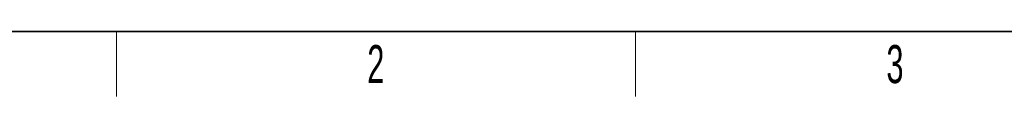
# Model space of a CAD drawing. Header units: millimetres. Extents: x 5 to 418, y 2 to 292.
# Tile 2 of 29: x 65 to 155, y 6 to 12. Entities that reach past the tile are written whole.
import ezdxf

# ---------------------------------------------------------------- set-up
doc = ezdxf.new("R2010")
doc.units = ezdxf.units.MM
doc.layers.add('SLD-0', color=7, linetype='Continuous')
doc.styles.add('SLDTEXTSTYLE0', font='TXT', dxfattribs={"width": 0.605})

msp = doc.modelspace()

# ---------------------------------------------------------------- linework, layer by layer
at = {"layer": 'SLD-0', "lineweight": 35}
msp.add_line((26, 12), (408, 12), dxfattribs=at)
at = {"layer": 'SLD-0', "lineweight": 18}
for p, q in [((73.75, 6), (73.75, 12)), ((121.5, 6), (121.5, 12))]:
    msp.add_line(p, q, dxfattribs=at)

# ---------------------------------------------------------------- texts
at = {"layer": 'SLD-0', "char_height": 3.5, "attachment_point": 2, "style": 'SLDTEXTSTYLE0'}
for s, insert in [('2', (97.603, 10.743)), ('3', (145.353, 10.743))]:
    msp.add_mtext(s, dxfattribs=dict(at, insert=insert))

doc.saveas('drawing.dxf')
